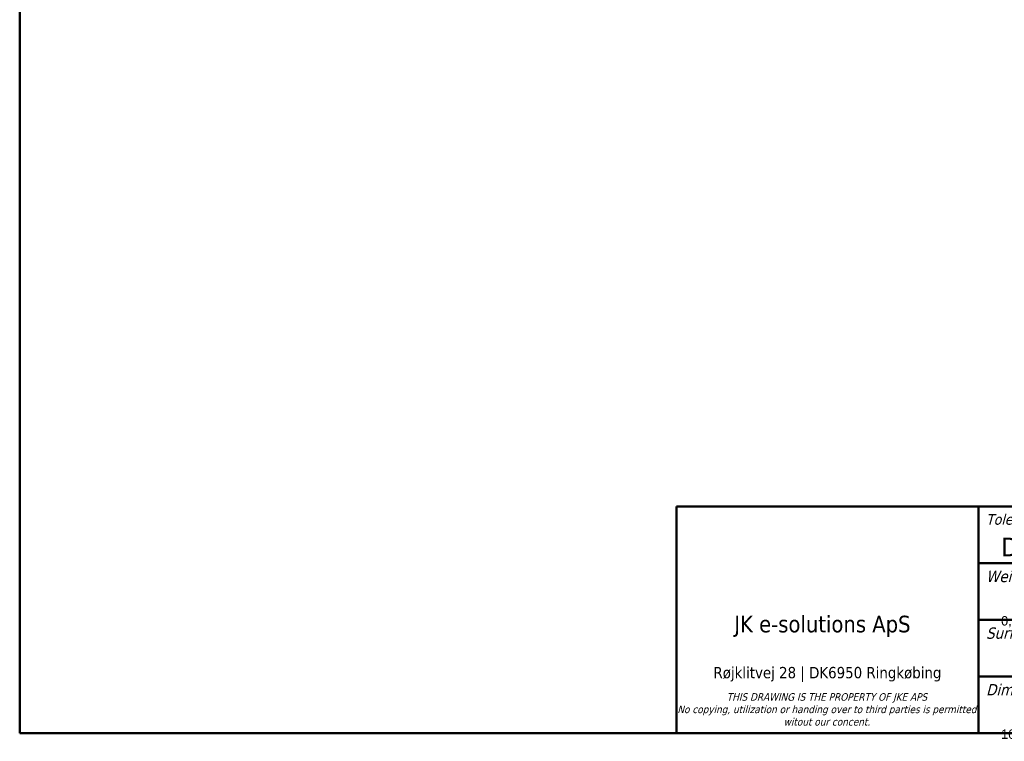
# Model space of a CAD drawing. Header units: millimetres. Extents: x 20 to 574, y 18 to 400.
# Tile 1 of 16: x 20 to 281, y 18 to 209. Entities that reach past the tile are written whole.
import ezdxf
from ezdxf.enums import TextEntityAlignment as Align

# ---------------------------------------------------------------- set-up
doc = ezdxf.new("R2018")
doc.units = ezdxf.units.MM
doc.header["$LTSCALE"] = 2
doc.layers.add('Border (ISO)', color=7, linetype='Continuous', lineweight=50)
doc.layers.add('Title (ISO)', color=7, linetype='Continuous', lineweight=50)
doc.styles.add('Note Text (ISO)', font='tahoma.ttf')
doc.styles.get("Standard").update_dxf_attribs({"font": 'tahoma.ttf'})

# ---------------------------------------------------------------- blocks, each defined once
blk = doc.blocks.new('Borders Border')
at = {"layer": 'Border (ISO)'}
for p, q in [((10, 10), (10, 200)), ((287, 10), (10, 10))]:
    blk.add_line(p, q, dxfattribs=at)
blk = doc.blocks.new('Title Blocks JKE')
at = {"layer": 'Title (ISO)'}
for p, q in [((100.89, 162.13), (290.89, 162.13)), ((100.89, 132.13), (100.89, 162.13)), ((140.89, 162.13), (140.89, 132.13)), ((140.89, 154.63), (207.56, 154.63)), ((140.89, 147.13), (290.89, 147.13)), ((140.89, 139.63), (290.89, 139.63)), ((290.89, 132.13), (100.89, 132.13))]:
    blk.add_line(p, q, dxfattribs=at)
at = {"layer": 'Title (ISO)', "style": 'Note Text (ISO)'}
for s, insert, char_height, attachment_point in [('\\fTahoma|b0|i1;\\H1.4000;Tolerance', (141.89, 161.13), 1.4, 1), ('\\fTahoma|b0|i0;\\H2.5000;DS/ISO 2768-1 mK, 13920-A', (143.89, 155.13), 2.5, 7), ('\\fTahoma|b0|i1;\\H1.5000;Weight', (141.89, 153.63), 1.5, 1), ('\\fTahoma|b0|i0;JK e-solutions ApS', (108.54, 147.68), 2.2, 1), ('\\fTahoma|b0|i1;\\H1.5000;Surface', (141.89, 146.13), 1.5, 1), ('\\fTahoma|b0|i1;\\H1.5000;Dimensions:', (141.89, 138.63), 1.5, 1)]:
    blk.add_mtext(s, dxfattribs=dict(at, insert=insert, char_height=char_height, attachment_point=attachment_point))
at = {"layer": 'Title (ISO)', "attachment_point": 2, "style": 'Note Text (ISO)'}
for s, insert, char_height, width, line_spacing_factor in [('\\fTahoma|b0|i0;\\H1.5000;Røjklitvej 28 | DK6950 Ringkøbing\\fTahoma|b0|i0;\\H2.0000;\\P', (120.88, 140.9), 1.5, 39.9232, 4), ('\\fTahoma|b0|i1;\\H1.0000;THIS DRAWING IS THE PROPERTY OF JKE APS\\P\\fTahoma|b0|i1;\\H1.0000;No copying, utilization or handing over to third parties is permitted witout our concent.', (120.81, 137.43), 1, 39.5987, 0.987884)]:
    blk.add_mtext(s, dxfattribs=dict(at, insert=insert, char_height=char_height, width=width, line_spacing_factor=line_spacing_factor))
at = {"layer": 'Title (ISO)', "lineweight": 30, "flags": 104}
for tag, p in [('DESCRIPTION', (210.56, 158.38)), ('TITLE', (210.56, 154.63)), ('SUBJECT', (210.56, 150.88))]:
    blk.add_attdef(tag, text='', height=2.5, dxfattribs=at).set_placement(p, align=Align.MIDDLE_LEFT)
for tag, height, p in [('MASS\\P3;', 2.5, (143.89, 147.63)), ('CREATION_DATE', 2.5, (177.22, 147.63)), ('Surface', 2.5, (143.89, 140.13)), ('MATERIAL', 2.5, (243.61, 140.13)), ('DESIGNER', 2.5, (177.22, 140.13)), ('Dimension', 2.5, (143.89, 132.63)), ('PART_NUMBER', 2.2, (243.61, 132.63))]:
    blk.add_attdef(tag, text='', height=height, dxfattribs=at).set_placement(p, align=Align.BOTTOM_LEFT)
blk.add_attdef('Sheet_Size', text='', height=2.5, dxfattribs=at).set_placement((215.89, 140.13), align=Align.BOTTOM_CENTER)
blk.add_attdef('REVISION_NUMBER', text='', height=2.2, dxfattribs=at).set_placement((287.39, 134.9), align=Align.MIDDLE_CENTER)

msp = doc.modelspace()

# ---------------------------------------------------------------- block references
at = {"xscale": 2, "yscale": 2, "zscale": 2}
msp.add_blockref('Borders Border', (0, 0), dxfattribs=at)
ref = msp.add_blockref('Title Blocks JKE', (-7.78, -244.26), dxfattribs=dict(xscale=2, yscale=2, zscale=2))
lines = msp.add_mtext('0,000 kg', dxfattribs={"layer": 'Title (ISO)', "insert": (280, 51), "char_height": 2.5, "attachment_point": 1})
ref.add_attrib('MASS\\P3;', '', (280, 51), dxfattribs={"flags": 104}).embed_mtext(lines)
lines = msp.add_mtext('164,8 x 141 x 85,5  ', dxfattribs={"layer": 'Title (ISO)', "insert": (280, 21), "char_height": 2.5, "attachment_point": 1})
ref.add_attrib('Dimension', '', (280, 21), dxfattribs={"flags": 104}).embed_mtext(lines)

doc.saveas('drawing.dxf')
